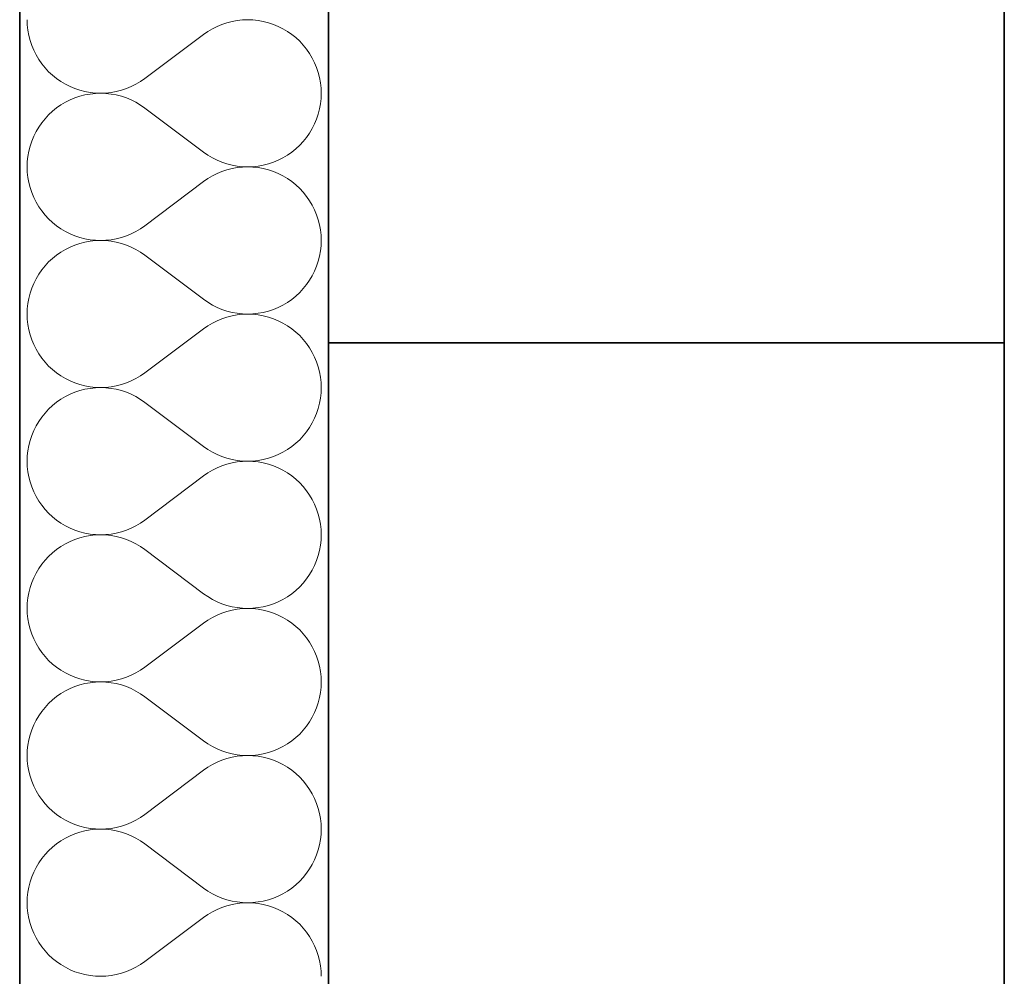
# Model space of a CAD drawing. Header units: millimetres. Extents: x -34676 to 172266, y 39940 to 476087.
# Tile 73 of 256: x 20168 to 20678, y 286522 to 287017. Entities that reach past the tile are written whole.
import ezdxf

# ---------------------------------------------------------------- set-up
doc = ezdxf.new("R2010")
doc.units = ezdxf.units.MM
doc.header["$MEASUREMENT"] = 0
for name, color, linetype in [('#podkład', 252, 'Continuous'), ('- A - ocieplenie', 7, 'Continuous'), ('Konstrukcja - Stropy', 7, 'Continuous'), ('Konstrukcja - Ściany zewnętrzne', 7, 'Continuous')]:
    doc.layers.add(name, color=color, linetype=linetype)

# ---------------------------------------------------------------- blocks, each defined once
blk = doc.blocks.new('UHYGFFFF')
at = {"layer": '- A - ocieplenie', "color": 252, "linetype": 'Continuous', "lineweight": 35, "ltscale": 100}
for p, q in [((19777.48, 396062.63), (19777.47, 388486.86)), ((19937.47, 388486.86), (19937.48, 396062.63))]:
    blk.add_line(p, q, dxfattribs=at)
at = {"layer": '- A - ocieplenie', "color": 252, "linetype": 'Continuous', "lineweight": 13, "ltscale": 100}
for p, q in [((19781.29, 393156.9), (19781.38, 393154.18)), ((19781.38, 393154.18), (19781.67, 393151.47)), ((19879.72, 393153.44), (19877.29, 393152.22)), ((19882.23, 393154.48), (19879.72, 393153.44)), ((19884.81, 393155.35), (19882.23, 393154.48)), ((19887.45, 393156.02), (19884.81, 393155.35)), ((19890.12, 393156.51), (19887.45, 393156.02)), ((19892.83, 393156.8), (19890.12, 393156.51)), ((19895.55, 393156.9), (19892.83, 393156.8)), ((19898.27, 393156.8), (19895.55, 393156.9)), ((19900.97, 393156.51), (19898.27, 393156.8)), ((19903.65, 393156.03), (19900.97, 393156.51)), ((19906.29, 393155.36), (19903.65, 393156.03)), ((19908.87, 393154.5), (19906.29, 393155.36)), ((19911.38, 393153.46), (19908.87, 393154.5)), ((19913.81, 393152.25), (19911.38, 393153.46)), ((19781.67, 393151.47), (19782.16, 393148.8)), ((19782.16, 393148.8), (19782.83, 393146.16)), ((19872.72, 393149.28), (19842.24, 393126.42)), ((19874.95, 393150.83), (19872.72, 393149.28)), ((19877.29, 393152.22), (19874.95, 393150.83)), ((19916.15, 393150.86), (19913.81, 393152.25)), ((19918.39, 393149.31), (19916.15, 393150.86)), ((19920.51, 393147.6), (19918.39, 393149.31)), ((19922.5, 393145.75), (19920.51, 393147.6)), ((19782.83, 393146.16), (19783.69, 393143.58)), ((19783.69, 393143.58), (19784.73, 393141.07)), ((19924.36, 393143.76), (19922.5, 393145.75)), ((19926.06, 393141.64), (19924.36, 393143.76)), ((19784.73, 393141.07), (19785.95, 393138.63)), ((19785.95, 393138.63), (19787.34, 393136.29)), ((19927.62, 393139.4), (19926.06, 393141.64)), ((19929, 393137.07), (19927.62, 393139.4)), ((19787.34, 393136.29), (19788.89, 393134.06)), ((19788.89, 393134.06), (19790.6, 393131.94)), ((19930.22, 393134.63), (19929, 393137.07)), ((19931.26, 393132.12), (19930.22, 393134.63)), ((19932.12, 393129.54), (19931.26, 393132.12)), ((19790.6, 393131.94), (19792.45, 393129.95)), ((19792.45, 393129.95), (19794.44, 393128.1)), ((19794.44, 393128.1), (19796.56, 393126.39)), ((19932.8, 393126.9), (19932.12, 393129.54)), ((19796.56, 393126.39), (19798.8, 393124.84)), ((19798.8, 393124.84), (19801.14, 393123.45)), ((19801.14, 393123.45), (19803.57, 393122.24)), ((19803.57, 393122.24), (19806.09, 393121.2)), ((19832.72, 393121.21), (19835.24, 393122.26)), ((19835.24, 393122.26), (19837.67, 393123.48)), ((19837.67, 393123.48), (19840.01, 393124.87)), ((19840.01, 393124.87), (19842.24, 393126.42)), ((19933.28, 393124.23), (19932.8, 393126.9)), ((19933.57, 393121.52), (19933.28, 393124.23)), ((19806.09, 393121.2), (19808.67, 393120.34)), ((19808.67, 393117.26), (19806.09, 393116.41)), ((19808.67, 393120.34), (19811.3, 393119.67)), ((19811.3, 393117.94), (19808.67, 393117.26)), ((19811.3, 393119.67), (19813.98, 393119.19)), ((19813.98, 393118.42), (19811.3, 393117.94)), ((19813.98, 393119.19), (19816.69, 393118.9)), ((19816.69, 393118.71), (19813.98, 393118.42)), ((19816.69, 393118.9), (19819.41, 393118.8)), ((19819.41, 393118.8), (19816.69, 393118.71)), ((19819.41, 393118.8), (19822.12, 393118.9)), ((19822.12, 393118.7), (19819.41, 393118.8)), ((19822.12, 393118.9), (19824.83, 393119.19)), ((19824.83, 393118.41), (19822.12, 393118.7)), ((19824.83, 393119.19), (19827.51, 393119.68)), ((19827.51, 393117.93), (19824.83, 393118.41)), ((19827.51, 393119.68), (19830.14, 393120.35)), ((19830.14, 393117.25), (19827.51, 393117.93)), ((19830.14, 393120.35), (19832.72, 393121.21)), ((19832.72, 393116.39), (19830.14, 393117.25)), ((19933.67, 393118.8), (19933.57, 393121.52)), ((19933.57, 393116.08), (19933.67, 393118.8)), ((19798.8, 393112.76), (19796.56, 393111.21)), ((19801.14, 393114.15), (19798.8, 393112.76)), ((19803.57, 393115.37), (19801.14, 393114.15)), ((19806.09, 393116.41), (19803.57, 393115.37)), ((19835.24, 393115.35), (19832.72, 393116.39)), ((19837.67, 393114.13), (19835.24, 393115.35)), ((19840.01, 393112.74), (19837.67, 393114.13)), ((19842.24, 393111.18), (19840.01, 393112.74)), ((19932.8, 393110.7), (19933.28, 393113.38)), ((19933.28, 393113.38), (19933.57, 393116.08)), ((19792.45, 393107.65), (19790.6, 393105.66)), ((19794.44, 393109.51), (19792.45, 393107.65)), ((19796.56, 393111.21), (19794.44, 393109.51)), ((19872.72, 393088.33), (19842.24, 393111.18)), ((19931.26, 393105.48), (19932.12, 393108.06)), ((19932.12, 393108.06), (19932.8, 393110.7)), ((19788.89, 393103.54), (19787.34, 393101.31)), ((19790.6, 393105.66), (19788.89, 393103.54)), ((19929, 393100.54), (19930.22, 393102.97)), ((19930.22, 393102.97), (19931.26, 393105.48)), ((19784.73, 393096.54), (19783.69, 393094.02)), ((19785.95, 393098.97), (19784.73, 393096.54)), ((19787.34, 393101.31), (19785.95, 393098.97)), ((19926.06, 393095.96), (19927.62, 393098.2)), ((19927.62, 393098.2), (19929, 393100.54)), ((19782.83, 393091.44), (19782.16, 393088.81)), ((19783.69, 393094.02), (19782.83, 393091.44)), ((19920.51, 393090), (19922.5, 393091.86)), ((19922.5, 393091.86), (19924.36, 393093.85)), ((19924.36, 393093.85), (19926.06, 393095.96)), ((19782.16, 393088.81), (19781.67, 393086.13)), ((19872.72, 393088.33), (19874.95, 393086.77)), ((19874.95, 393086.77), (19877.29, 393085.38)), ((19913.81, 393085.36), (19916.15, 393086.75)), ((19916.15, 393086.75), (19918.39, 393088.3)), ((19918.39, 393088.3), (19920.51, 393090)), ((19781.38, 393083.43), (19781.29, 393080.71)), ((19781.67, 393086.13), (19781.38, 393083.43)), ((19877.29, 393085.38), (19879.72, 393084.16)), ((19879.72, 393084.16), (19882.23, 393083.12)), ((19882.23, 393083.12), (19884.81, 393082.26)), ((19884.81, 393082.26), (19887.45, 393081.58)), ((19887.45, 393081.58), (19890.12, 393081.1)), ((19890.12, 393081.1), (19892.83, 393080.81)), ((19898.27, 393080.8), (19900.97, 393081.09)), ((19900.97, 393081.09), (19903.65, 393081.57)), ((19903.65, 393081.57), (19906.29, 393082.24)), ((19906.29, 393082.24), (19908.87, 393083.1)), ((19908.87, 393083.1), (19911.38, 393084.14)), ((19911.38, 393084.14), (19913.81, 393085.36)), ((19781.29, 393080.71), (19781.38, 393077.99)), ((19781.38, 393077.99), (19781.67, 393075.28)), ((19877.29, 393076.03), (19874.95, 393074.64)), ((19879.72, 393077.25), (19877.29, 393076.03)), ((19882.23, 393078.29), (19879.72, 393077.25)), ((19884.81, 393079.16), (19882.23, 393078.29)), ((19887.45, 393079.83), (19884.81, 393079.16)), ((19890.12, 393080.31), (19887.45, 393079.83)), ((19892.83, 393080.61), (19890.12, 393080.31)), ((19892.83, 393080.81), (19895.55, 393080.71)), ((19895.55, 393080.71), (19892.83, 393080.61)), ((19895.55, 393080.71), (19898.27, 393080.8)), ((19898.27, 393080.61), (19895.55, 393080.71)), ((19900.97, 393080.32), (19898.27, 393080.61)), ((19903.65, 393079.84), (19900.97, 393080.32)), ((19906.29, 393079.17), (19903.65, 393079.84)), ((19908.87, 393078.31), (19906.29, 393079.17)), ((19911.38, 393077.27), (19908.87, 393078.31)), ((19913.81, 393076.05), (19911.38, 393077.27)), ((19916.15, 393074.67), (19913.81, 393076.05)), ((19781.67, 393075.28), (19782.16, 393072.61)), ((19782.16, 393072.61), (19782.83, 393069.97)), ((19872.72, 393073.09), (19842.24, 393050.23)), ((19874.95, 393074.64), (19872.72, 393073.09)), ((19918.39, 393073.12), (19916.15, 393074.67)), ((19920.51, 393071.41), (19918.39, 393073.12)), ((19922.5, 393069.56), (19920.51, 393071.41)), ((19782.83, 393069.97), (19783.69, 393067.39)), ((19783.69, 393067.39), (19784.73, 393064.88)), ((19924.36, 393067.57), (19922.5, 393069.56)), ((19926.06, 393065.45), (19924.36, 393067.57)), ((19784.73, 393064.88), (19785.95, 393062.44)), ((19785.95, 393062.44), (19787.34, 393060.1)), ((19927.62, 393063.21), (19926.06, 393065.45)), ((19929, 393060.88), (19927.62, 393063.21)), ((19930.22, 393058.44), (19929, 393060.88)), ((19787.34, 393060.1), (19788.89, 393057.87)), ((19788.89, 393057.87), (19790.6, 393055.75)), ((19790.6, 393055.75), (19792.45, 393053.76)), ((19931.26, 393055.93), (19930.22, 393058.44)), ((19932.12, 393053.35), (19931.26, 393055.93)), ((19792.45, 393053.76), (19794.44, 393051.91)), ((19794.44, 393051.91), (19796.56, 393050.2)), ((19932.8, 393050.71), (19932.12, 393053.35)), ((19933.28, 393048.03), (19932.8, 393050.71)), ((19796.56, 393050.2), (19798.8, 393048.65)), ((19798.8, 393048.65), (19801.14, 393047.26)), ((19801.14, 393047.26), (19803.57, 393046.05)), ((19803.57, 393046.05), (19806.09, 393045.01)), ((19832.72, 393045.02), (19835.24, 393046.07)), ((19835.24, 393046.07), (19837.67, 393047.29)), ((19837.67, 393047.29), (19840.01, 393048.68)), ((19840.01, 393048.68), (19842.24, 393050.23)), ((19933.57, 393045.33), (19933.28, 393048.03)), ((19806.09, 393045.01), (19808.67, 393044.15)), ((19808.67, 393041.07), (19806.09, 393040.22)), ((19808.67, 393044.15), (19811.3, 393043.48)), ((19811.3, 393041.75), (19808.67, 393041.07)), ((19811.3, 393043.48), (19813.98, 393043)), ((19813.98, 393042.23), (19811.3, 393041.75)), ((19813.98, 393043), (19816.69, 393042.71)), ((19816.69, 393042.52), (19813.98, 393042.23)), ((19816.69, 393042.71), (19819.41, 393042.61)), ((19819.41, 393042.61), (19816.69, 393042.52)), ((19819.41, 393042.61), (19822.12, 393042.71)), ((19822.12, 393042.51), (19819.41, 393042.61)), ((19822.12, 393042.71), (19824.83, 393043)), ((19824.83, 393042.22), (19822.12, 393042.51)), ((19824.83, 393043), (19827.51, 393043.49)), ((19827.51, 393041.73), (19824.83, 393042.22)), ((19827.51, 393043.49), (19830.14, 393044.16)), ((19830.14, 393041.06), (19827.51, 393041.73)), ((19830.14, 393044.16), (19832.72, 393045.02)), ((19832.72, 393040.2), (19830.14, 393041.06)), ((19933.67, 393042.61), (19933.57, 393045.33)), ((19933.57, 393039.89), (19933.67, 393042.61)), ((19798.8, 393036.57), (19796.56, 393035.02)), ((19801.14, 393037.96), (19798.8, 393036.57)), ((19803.57, 393039.18), (19801.14, 393037.96)), ((19806.09, 393040.22), (19803.57, 393039.18)), ((19835.24, 393039.16), (19832.72, 393040.2)), ((19837.67, 393037.94), (19835.24, 393039.16)), ((19840.01, 393036.55), (19837.67, 393037.94)), ((19842.24, 393034.99), (19840.01, 393036.55)), ((19932.8, 393034.51), (19933.28, 393037.19)), ((19933.28, 393037.19), (19933.57, 393039.89)), ((19792.45, 393031.46), (19790.6, 393029.47)), ((19794.44, 393033.32), (19792.45, 393031.46)), ((19796.56, 393035.02), (19794.44, 393033.32)), ((19872.72, 393012.14), (19842.24, 393034.99)), ((19931.26, 393029.29), (19932.12, 393031.87)), ((19932.12, 393031.87), (19932.8, 393034.51)), ((19787.34, 393025.12), (19785.95, 393022.78)), ((19788.89, 393027.35), (19787.34, 393025.12)), ((19790.6, 393029.47), (19788.89, 393027.35)), ((19929, 393024.35), (19930.22, 393026.78)), ((19930.22, 393026.78), (19931.26, 393029.29)), ((19784.73, 393020.35), (19783.69, 393017.83)), ((19785.95, 393022.78), (19784.73, 393020.35)), ((19926.06, 393019.77), (19927.62, 393022.01)), ((19927.62, 393022.01), (19929, 393024.35)), ((19782.83, 393015.25), (19782.16, 393012.62)), ((19783.69, 393017.83), (19782.83, 393015.25)), ((19920.51, 393013.81), (19922.5, 393015.67)), ((19922.5, 393015.67), (19924.36, 393017.66)), ((19924.36, 393017.66), (19926.06, 393019.77)), ((19781.67, 393009.94), (19781.38, 393007.23)), ((19782.16, 393012.62), (19781.67, 393009.94)), ((19872.72, 393012.14), (19874.95, 393010.58)), ((19874.95, 393010.58), (19877.29, 393009.19)), ((19913.81, 393009.17), (19916.15, 393010.56)), ((19916.15, 393010.56), (19918.39, 393012.11)), ((19918.39, 393012.11), (19920.51, 393013.81)), ((19781.38, 393007.23), (19781.29, 393004.52)), ((19877.29, 393009.19), (19879.72, 393007.97)), ((19879.72, 393007.97), (19882.23, 393006.93)), ((19882.23, 393006.93), (19884.81, 393006.07)), ((19884.81, 393006.07), (19887.45, 393005.39)), ((19887.45, 393005.39), (19890.12, 393004.91)), ((19890.12, 393004.91), (19892.83, 393004.61)), ((19892.83, 393004.61), (19895.55, 393004.52)), ((19895.55, 393004.52), (19898.27, 393004.61)), ((19898.27, 393004.61), (19900.97, 393004.9)), ((19900.97, 393004.9), (19903.65, 393005.38)), ((19903.65, 393005.38), (19906.29, 393006.05)), ((19906.29, 393006.05), (19908.87, 393006.91)), ((19908.87, 393006.91), (19911.38, 393007.95)), ((19911.38, 393007.95), (19913.81, 393009.17)), ((19781.29, 393004.52), (19781.38, 393001.8)), ((19781.38, 393001.8), (19781.67, 392999.09)), ((19877.29, 392999.84), (19874.95, 392998.45)), ((19879.72, 393001.06), (19877.29, 392999.84)), ((19882.23, 393002.1), (19879.72, 393001.06)), ((19884.81, 393002.96), (19882.23, 393002.1)), ((19887.45, 393003.64), (19884.81, 393002.96)), ((19890.12, 393004.12), (19887.45, 393003.64)), ((19892.83, 393004.42), (19890.12, 393004.12)), ((19895.55, 393004.52), (19892.83, 393004.42)), ((19898.27, 393004.42), (19895.55, 393004.52)), ((19900.97, 393004.13), (19898.27, 393004.42)), ((19903.65, 393003.65), (19900.97, 393004.13)), ((19906.29, 393002.98), (19903.65, 393003.65)), ((19908.87, 393002.12), (19906.29, 393002.98)), ((19911.38, 393001.08), (19908.87, 393002.12)), ((19913.81, 392999.86), (19911.38, 393001.08)), ((19916.15, 392998.48), (19913.81, 392999.86)), ((19781.67, 392999.09), (19782.16, 392996.42)), ((19782.16, 392996.42), (19782.83, 392993.78)), ((19872.72, 392996.9), (19842.24, 392974.04)), ((19874.95, 392998.45), (19872.72, 392996.9)), ((19918.39, 392996.93), (19916.15, 392998.48)), ((19920.51, 392995.22), (19918.39, 392996.93)), ((19922.5, 392993.37), (19920.51, 392995.22)), ((19782.83, 392993.78), (19783.69, 392991.2)), ((19783.69, 392991.2), (19784.73, 392988.68)), ((19924.36, 392991.38), (19922.5, 392993.37)), ((19926.06, 392989.26), (19924.36, 392991.38)), ((19784.73, 392988.68), (19785.95, 392986.25)), ((19785.95, 392986.25), (19787.34, 392983.91)), ((19927.62, 392987.02), (19926.06, 392989.26)), ((19929, 392984.68), (19927.62, 392987.02)), ((19930.22, 392982.25), (19929, 392984.68)), ((19787.34, 392983.91), (19788.89, 392981.68)), ((19788.89, 392981.68), (19790.6, 392979.56)), ((19790.6, 392979.56), (19792.45, 392977.57)), ((19931.26, 392979.74), (19930.22, 392982.25)), ((19932.12, 392977.16), (19931.26, 392979.74)), ((19792.45, 392977.57), (19794.44, 392975.72)), ((19794.44, 392975.72), (19796.56, 392974.01)), ((19796.56, 392974.01), (19798.8, 392972.46)), ((19840.01, 392972.49), (19842.24, 392974.04)), ((19932.8, 392974.52), (19932.12, 392977.16)), ((19933.28, 392971.84), (19932.8, 392974.52)), ((19798.8, 392972.46), (19801.14, 392971.07)), ((19801.14, 392971.07), (19803.57, 392969.86)), ((19803.57, 392969.86), (19806.09, 392968.82)), ((19832.72, 392968.83), (19835.24, 392969.88)), ((19835.24, 392969.88), (19837.67, 392971.1)), ((19837.67, 392971.1), (19840.01, 392972.49)), ((19933.57, 392969.14), (19933.28, 392971.84)), ((19933.67, 392966.42), (19933.57, 392969.14)), ((19806.09, 392964.03), (19803.57, 392962.99)), ((19806.09, 392968.82), (19808.67, 392967.96)), ((19808.67, 392964.88), (19806.09, 392964.03)), ((19808.67, 392967.96), (19811.3, 392967.29)), ((19811.3, 392965.55), (19808.67, 392964.88)), ((19811.3, 392967.29), (19813.98, 392966.81)), ((19813.98, 392966.04), (19811.3, 392965.55)), ((19813.98, 392966.81), (19816.69, 392966.52)), ((19816.69, 392966.33), (19813.98, 392966.04)), ((19816.69, 392966.52), (19819.41, 392966.42)), ((19819.41, 392966.42), (19816.69, 392966.33)), ((19819.41, 392966.42), (19822.12, 392966.52)), ((19822.12, 392966.32), (19819.41, 392966.42)), ((19822.12, 392966.52), (19824.83, 392966.81)), ((19824.83, 392966.03), (19822.12, 392966.32)), ((19824.83, 392966.81), (19827.51, 392967.3)), ((19827.51, 392965.54), (19824.83, 392966.03)), ((19827.51, 392967.3), (19830.14, 392967.97)), ((19830.14, 392964.87), (19827.51, 392965.54)), ((19830.14, 392967.97), (19832.72, 392968.83)), ((19832.72, 392964.01), (19830.14, 392964.87)), ((19835.24, 392962.97), (19832.72, 392964.01)), ((19933.57, 392963.7), (19933.67, 392966.42)), ((19796.56, 392958.83), (19794.44, 392957.12)), ((19798.8, 392960.38), (19796.56, 392958.83)), ((19801.14, 392961.77), (19798.8, 392960.38)), ((19803.57, 392962.99), (19801.14, 392961.77)), ((19837.67, 392961.75), (19835.24, 392962.97)), ((19840.01, 392960.36), (19837.67, 392961.75)), ((19842.24, 392958.8), (19840.01, 392960.36)), ((19872.72, 392935.94), (19842.24, 392958.8)), ((19932.8, 392958.32), (19933.28, 392961)), ((19933.28, 392961), (19933.57, 392963.7)), ((19792.45, 392955.27), (19790.6, 392953.28)), ((19794.44, 392957.12), (19792.45, 392955.27)), ((19931.26, 392953.1), (19932.12, 392955.68)), ((19932.12, 392955.68), (19932.8, 392958.32)), ((19787.34, 392948.93), (19785.95, 392946.59)), ((19788.89, 392951.16), (19787.34, 392948.93)), ((19790.6, 392953.28), (19788.89, 392951.16)), ((19929, 392948.16), (19930.22, 392950.59)), ((19930.22, 392950.59), (19931.26, 392953.1)), ((19784.73, 392944.16), (19783.69, 392941.64)), ((19785.95, 392946.59), (19784.73, 392944.16)), ((19924.36, 392941.47), (19926.06, 392943.58)), ((19926.06, 392943.58), (19927.62, 392945.82)), ((19927.62, 392945.82), (19929, 392948.16)), ((19782.83, 392939.06), (19782.16, 392936.43)), ((19783.69, 392941.64), (19782.83, 392939.06)), ((19920.51, 392937.62), (19922.5, 392939.47)), ((19922.5, 392939.47), (19924.36, 392941.47)), ((19781.67, 392933.75), (19781.38, 392931.04)), ((19782.16, 392936.43), (19781.67, 392933.75)), ((19872.72, 392935.94), (19874.95, 392934.39)), ((19874.95, 392934.39), (19877.29, 392933)), ((19913.81, 392932.98), (19916.15, 392934.36)), ((19916.15, 392934.36), (19918.39, 392935.92)), ((19918.39, 392935.92), (19920.51, 392937.62)), ((19781.38, 392931.04), (19781.29, 392928.33)), ((19781.29, 392928.33), (19781.38, 392925.61)), ((19877.29, 392933), (19879.72, 392931.78)), ((19879.72, 392931.78), (19882.23, 392930.74)), ((19882.23, 392930.74), (19884.81, 392929.88)), ((19884.81, 392929.88), (19887.45, 392929.2)), ((19887.45, 392929.2), (19890.12, 392928.72)), ((19890.12, 392928.72), (19892.83, 392928.42)), ((19892.83, 392928.23), (19890.12, 392927.93)), ((19892.83, 392928.42), (19895.55, 392928.33)), ((19895.55, 392928.33), (19892.83, 392928.23)), ((19895.55, 392928.33), (19898.27, 392928.42)), ((19898.27, 392928.23), (19895.55, 392928.33)), ((19898.27, 392928.42), (19900.97, 392928.71)), ((19900.97, 392927.94), (19898.27, 392928.23)), ((19900.97, 392928.71), (19903.65, 392929.19)), ((19903.65, 392929.19), (19906.29, 392929.86)), ((19906.29, 392929.86), (19908.87, 392930.72)), ((19908.87, 392930.72), (19911.38, 392931.76)), ((19911.38, 392931.76), (19913.81, 392932.98)), ((19781.38, 392925.61), (19781.67, 392922.9)), ((19877.29, 392923.65), (19874.95, 392922.26)), ((19879.72, 392924.87), (19877.29, 392923.65)), ((19882.23, 392925.91), (19879.72, 392924.87)), ((19884.81, 392926.77), (19882.23, 392925.91)), ((19887.45, 392927.45), (19884.81, 392926.77)), ((19890.12, 392927.93), (19887.45, 392927.45)), ((19903.65, 392927.46), (19900.97, 392927.94)), ((19906.29, 392926.79), (19903.65, 392927.46)), ((19908.87, 392925.93), (19906.29, 392926.79)), ((19911.38, 392924.89), (19908.87, 392925.93)), ((19913.81, 392923.67), (19911.38, 392924.89)), ((19916.15, 392922.29), (19913.81, 392923.67)), ((19781.67, 392922.9), (19782.16, 392920.22)), ((19782.16, 392920.22), (19782.83, 392917.59)), ((19872.72, 392920.71), (19842.24, 392897.85)), ((19874.95, 392922.26), (19872.72, 392920.71)), ((19918.39, 392920.74), (19916.15, 392922.29)), ((19920.51, 392919.03), (19918.39, 392920.74)), ((19922.5, 392917.18), (19920.51, 392919.03)), ((19782.83, 392917.59), (19783.69, 392915.01)), ((19783.69, 392915.01), (19784.73, 392912.49)), ((19924.36, 392915.19), (19922.5, 392917.18)), ((19926.06, 392913.07), (19924.36, 392915.19)), ((19927.62, 392910.83), (19926.06, 392913.07)), ((19784.73, 392912.49), (19785.95, 392910.06)), ((19785.95, 392910.06), (19787.34, 392907.72)), ((19787.34, 392907.72), (19788.89, 392905.49)), ((19929, 392908.49), (19927.62, 392910.83)), ((19930.22, 392906.06), (19929, 392908.49)), ((19788.89, 392905.49), (19790.6, 392903.37)), ((19790.6, 392903.37), (19792.45, 392901.38)), ((19931.26, 392903.55), (19930.22, 392906.06)), ((19932.12, 392900.97), (19931.26, 392903.55)), ((19792.45, 392901.38), (19794.44, 392899.53)), ((19794.44, 392899.53), (19796.56, 392897.82)), ((19796.56, 392897.82), (19798.8, 392896.27)), ((19840.01, 392896.3), (19842.24, 392897.85)), ((19932.8, 392898.33), (19932.12, 392900.97)), ((19933.28, 392895.65), (19932.8, 392898.33)), ((19798.8, 392896.27), (19801.14, 392894.88)), ((19801.14, 392894.88), (19803.57, 392893.67)), ((19803.57, 392893.67), (19806.09, 392892.63)), ((19806.09, 392892.63), (19808.67, 392891.77)), ((19830.14, 392891.78), (19832.72, 392892.64)), ((19832.72, 392892.64), (19835.24, 392893.69)), ((19835.24, 392893.69), (19837.67, 392894.91)), ((19837.67, 392894.91), (19840.01, 392896.3)), ((19933.57, 392892.95), (19933.28, 392895.65)), ((19933.67, 392890.23), (19933.57, 392892.95)), ((19806.09, 392887.83), (19803.57, 392886.8)), ((19808.67, 392888.69), (19806.09, 392887.83)), ((19808.67, 392891.77), (19811.3, 392891.1)), ((19811.3, 392889.36), (19808.67, 392888.69)), ((19811.3, 392891.1), (19813.98, 392890.61)), ((19813.98, 392889.85), (19811.3, 392889.36)), ((19813.98, 392890.61), (19816.69, 392890.33)), ((19816.69, 392890.13), (19813.98, 392889.85)), ((19816.69, 392890.33), (19819.41, 392890.23)), ((19819.41, 392890.23), (19816.69, 392890.13)), ((19819.41, 392890.23), (19822.12, 392890.33)), ((19822.12, 392890.13), (19819.41, 392890.23)), ((19822.12, 392890.33), (19824.83, 392890.62)), ((19824.83, 392889.84), (19822.12, 392890.13)), ((19824.83, 392890.62), (19827.51, 392891.11)), ((19827.51, 392889.35), (19824.83, 392889.84)), ((19827.51, 392891.11), (19830.14, 392891.78)), ((19830.14, 392888.68), (19827.51, 392889.35)), ((19832.72, 392887.82), (19830.14, 392888.68)), ((19835.24, 392886.77), (19832.72, 392887.82)), ((19933.28, 392884.81), (19933.57, 392887.51)), ((19933.57, 392887.51), (19933.67, 392890.23)), ((19796.56, 392882.64), (19794.44, 392880.93)), ((19798.8, 392884.19), (19796.56, 392882.64)), ((19801.14, 392885.58), (19798.8, 392884.19)), ((19803.57, 392886.8), (19801.14, 392885.58)), ((19837.67, 392885.55), (19835.24, 392886.77)), ((19840.01, 392884.16), (19837.67, 392885.55)), ((19842.24, 392882.61), (19840.01, 392884.16)), ((19872.72, 392859.75), (19842.24, 392882.61)), ((19932.8, 392882.13), (19933.28, 392884.81)), ((19790.6, 392877.09), (19788.89, 392874.97)), ((19792.45, 392879.08), (19790.6, 392877.09)), ((19794.44, 392880.93), (19792.45, 392879.08)), ((19931.26, 392876.91), (19932.12, 392879.49)), ((19932.12, 392879.49), (19932.8, 392882.13)), ((19787.34, 392872.74), (19785.95, 392870.4)), ((19788.89, 392874.97), (19787.34, 392872.74)), ((19927.62, 392869.63), (19929, 392871.97)), ((19929, 392871.97), (19930.22, 392874.4)), ((19930.22, 392874.4), (19931.26, 392876.91)), ((19784.73, 392867.97), (19783.69, 392865.45)), ((19785.95, 392870.4), (19784.73, 392867.97)), ((19924.36, 392865.27), (19926.06, 392867.39)), ((19926.06, 392867.39), (19927.62, 392869.63)), ((19782.83, 392862.87), (19782.16, 392860.24)), ((19783.69, 392865.45), (19782.83, 392862.87)), ((19920.51, 392861.43), (19922.5, 392863.28)), ((19922.5, 392863.28), (19924.36, 392865.27)), ((19781.67, 392857.56), (19781.38, 392854.85)), ((19782.16, 392860.24), (19781.67, 392857.56)), ((19872.72, 392859.75), (19874.95, 392858.2)), ((19874.95, 392858.2), (19877.29, 392856.81)), ((19877.29, 392856.81), (19879.72, 392855.59)), ((19911.38, 392855.57), (19913.81, 392856.79)), ((19913.81, 392856.79), (19916.15, 392858.17)), ((19916.15, 392858.17), (19918.39, 392859.72)), ((19918.39, 392859.72), (19920.51, 392861.43)), ((19781.38, 392854.85), (19781.29, 392852.13)), ((19781.29, 392852.13), (19781.38, 392849.42)), ((19879.72, 392855.59), (19882.23, 392854.55)), ((19882.23, 392854.55), (19884.81, 392853.69)), ((19884.81, 392853.69), (19887.45, 392853.01)), ((19887.45, 392853.01), (19890.12, 392852.53)), ((19890.12, 392851.74), (19887.45, 392851.26)), ((19890.12, 392852.53), (19892.83, 392852.23)), ((19892.83, 392852.04), (19890.12, 392851.74)), ((19892.83, 392852.23), (19895.55, 392852.13)), ((19895.55, 392852.13), (19892.83, 392852.04)), ((19895.55, 392852.13), (19898.27, 392852.23)), ((19898.27, 392852.04), (19895.55, 392852.13)), ((19898.27, 392852.23), (19900.97, 392852.52)), ((19900.97, 392851.75), (19898.27, 392852.04)), ((19900.97, 392852.52), (19903.65, 392853)), ((19903.65, 392851.27), (19900.97, 392851.75)), ((19903.65, 392853), (19906.29, 392853.67)), ((19906.29, 392853.67), (19908.87, 392854.53)), ((19908.87, 392854.53), (19911.38, 392855.57)), ((19781.38, 392849.42), (19781.67, 392846.71)), ((19781.67, 392846.71), (19782.16, 392844.03)), ((19877.29, 392847.46), (19874.95, 392846.07)), ((19879.72, 392848.68), (19877.29, 392847.46)), ((19882.23, 392849.72), (19879.72, 392848.68)), ((19884.81, 392850.58), (19882.23, 392849.72)), ((19887.45, 392851.26), (19884.81, 392850.58)), ((19906.29, 392850.6), (19903.65, 392851.27)), ((19908.87, 392849.74), (19906.29, 392850.6)), ((19911.38, 392848.7), (19908.87, 392849.74)), ((19913.81, 392847.48), (19911.38, 392848.7)), ((19916.15, 392846.1), (19913.81, 392847.48)), ((19782.16, 392844.03), (19782.83, 392841.4)), ((19782.83, 392841.4), (19783.69, 392838.82)), ((19872.72, 392844.52), (19842.24, 392821.66)), ((19874.95, 392846.07), (19872.72, 392844.52)), ((19918.39, 392844.55), (19916.15, 392846.1)), ((19920.51, 392842.84), (19918.39, 392844.55)), ((19922.5, 392840.99), (19920.51, 392842.84)), ((19783.69, 392838.82), (19784.73, 392836.3)), ((19784.73, 392836.3), (19785.95, 392833.87)), ((19924.36, 392839), (19922.5, 392840.99)), ((19926.06, 392836.88), (19924.36, 392839)), ((19927.62, 392834.64), (19926.06, 392836.88)), ((19785.95, 392833.87), (19787.34, 392831.53)), ((19787.34, 392831.53), (19788.89, 392829.3)), ((19929, 392832.3), (19927.62, 392834.64)), ((19930.22, 392829.87), (19929, 392832.3)), ((19788.89, 392829.3), (19790.6, 392827.18)), ((19790.6, 392827.18), (19792.45, 392825.19)), ((19931.26, 392827.36), (19930.22, 392829.87)), ((19932.12, 392824.78), (19931.26, 392827.36)), ((19792.45, 392825.19), (19794.44, 392823.34)), ((19794.44, 392823.34), (19796.56, 392821.63)), ((19796.56, 392821.63), (19798.8, 392820.08)), ((19840.01, 392820.11), (19842.24, 392821.66)), ((19932.8, 392822.14), (19932.12, 392824.78)), ((19933.28, 392819.46), (19932.8, 392822.14)), ((19798.8, 392820.08), (19801.14, 392818.69)), ((19801.14, 392818.69), (19803.57, 392817.48)), ((19803.57, 392817.48), (19806.09, 392816.44)), ((19806.09, 392816.44), (19808.67, 392815.58)), ((19830.14, 392815.59), (19832.72, 392816.45)), ((19832.72, 392816.45), (19835.24, 392817.5)), ((19835.24, 392817.5), (19837.67, 392818.72)), ((19837.67, 392818.72), (19840.01, 392820.11)), ((19933.57, 392816.76), (19933.28, 392819.46)), ((19933.67, 392814.04), (19933.57, 392816.76)), ((19806.09, 392811.64), (19803.57, 392810.6)), ((19808.67, 392812.5), (19806.09, 392811.64)), ((19808.67, 392815.58), (19811.3, 392814.91)), ((19811.3, 392813.17), (19808.67, 392812.5)), ((19811.3, 392814.91), (19813.98, 392814.42)), ((19813.98, 392813.66), (19811.3, 392813.17)), ((19813.98, 392814.42), (19816.69, 392814.14)), ((19816.69, 392813.94), (19813.98, 392813.66)), ((19816.69, 392814.14), (19819.41, 392814.04)), ((19819.41, 392814.04), (19816.69, 392813.94)), ((19819.41, 392814.04), (19822.12, 392814.14)), ((19822.12, 392813.94), (19819.41, 392814.04)), ((19822.12, 392814.14), (19824.83, 392814.43)), ((19824.83, 392813.65), (19822.12, 392813.94)), ((19824.83, 392814.43), (19827.51, 392814.92)), ((19827.51, 392813.16), (19824.83, 392813.65)), ((19827.51, 392814.92), (19830.14, 392815.59)), ((19830.14, 392812.49), (19827.51, 392813.16)), ((19832.72, 392811.63), (19830.14, 392812.49)), ((19835.24, 392810.58), (19832.72, 392811.63)), ((19933.28, 392808.62), (19933.57, 392811.32)), ((19933.57, 392811.32), (19933.67, 392814.04)), ((19796.56, 392806.45), (19794.44, 392804.74)), ((19798.8, 392808), (19796.56, 392806.45)), ((19801.14, 392809.39), (19798.8, 392808)), ((19803.57, 392810.6), (19801.14, 392809.39)), ((19837.67, 392809.36), (19835.24, 392810.58)), ((19840.01, 392807.97), (19837.67, 392809.36)), ((19842.24, 392806.42), (19840.01, 392807.97)), ((19872.72, 392783.56), (19842.24, 392806.42)), ((19932.12, 392803.3), (19932.8, 392805.94)), ((19932.8, 392805.94), (19933.28, 392808.62)), ((19790.6, 392800.9), (19788.89, 392798.78)), ((19792.45, 392802.89), (19790.6, 392800.9)), ((19794.44, 392804.74), (19792.45, 392802.89)), ((19930.22, 392798.21), (19931.26, 392800.72)), ((19931.26, 392800.72), (19932.12, 392803.3)), ((19787.34, 392796.55), (19785.95, 392794.21)), ((19788.89, 392798.78), (19787.34, 392796.55)), ((19927.62, 392793.44), (19929, 392795.78)), ((19929, 392795.78), (19930.22, 392798.21)), ((19784.73, 392791.78), (19783.69, 392789.26)), ((19785.95, 392794.21), (19784.73, 392791.78)), ((19924.36, 392789.08), (19926.06, 392791.2)), ((19926.06, 392791.2), (19927.62, 392793.44)), ((19782.83, 392786.68), (19782.16, 392784.05)), ((19783.69, 392789.26), (19782.83, 392786.68)), ((19920.51, 392785.24), (19922.5, 392787.09)), ((19922.5, 392787.09), (19924.36, 392789.08)), ((19781.67, 392781.37), (19781.38, 392778.66)), ((19782.16, 392784.05), (19781.67, 392781.37)), ((19872.72, 392783.56), (19874.95, 392782.01)), ((19874.95, 392782.01), (19877.29, 392780.62)), ((19877.29, 392780.62), (19879.72, 392779.4)), ((19911.38, 392779.38), (19913.81, 392780.6)), ((19913.81, 392780.6), (19916.15, 392781.98)), ((19916.15, 392781.98), (19918.39, 392783.53)), ((19918.39, 392783.53), (19920.51, 392785.24)), ((19781.38, 392778.66), (19781.29, 392775.94)), ((19781.29, 392775.94), (19781.38, 392773.23)), ((19879.72, 392779.4), (19882.23, 392778.36)), ((19882.23, 392778.36), (19884.81, 392777.5)), ((19884.81, 392777.5), (19887.45, 392776.82)), ((19887.45, 392775.07), (19884.81, 392774.39)), ((19887.45, 392776.82), (19890.12, 392776.34)), ((19890.12, 392775.55), (19887.45, 392775.07)), ((19890.12, 392776.34), (19892.83, 392776.04)), ((19892.83, 392775.85), (19890.12, 392775.55)), ((19892.83, 392776.04), (19895.55, 392775.94)), ((19895.55, 392775.94), (19892.83, 392775.85)), ((19895.55, 392775.94), (19898.27, 392776.04)), ((19898.27, 392775.85), (19895.55, 392775.94)), ((19898.27, 392776.04), (19900.97, 392776.33)), ((19900.97, 392775.56), (19898.27, 392775.85)), ((19900.97, 392776.33), (19903.65, 392776.81)), ((19903.65, 392775.08), (19900.97, 392775.56)), ((19903.65, 392776.81), (19906.29, 392777.48)), ((19906.29, 392774.41), (19903.65, 392775.08)), ((19906.29, 392777.48), (19908.87, 392778.34)), ((19908.87, 392778.34), (19911.38, 392779.38)), ((19781.38, 392773.23), (19781.67, 392770.52)), ((19781.67, 392770.52), (19782.16, 392767.84)), ((19877.29, 392771.27), (19874.95, 392769.88)), ((19879.72, 392772.49), (19877.29, 392771.27)), ((19882.23, 392773.53), (19879.72, 392772.49)), ((19884.81, 392774.39), (19882.23, 392773.53)), ((19908.87, 392773.55), (19906.29, 392774.41)), ((19911.38, 392772.51), (19908.87, 392773.55)), ((19913.81, 392771.29), (19911.38, 392772.51)), ((19916.15, 392769.91), (19913.81, 392771.29)), ((19782.16, 392767.84), (19782.83, 392765.21)), ((19782.83, 392765.21), (19783.69, 392762.63)), ((19872.72, 392768.33), (19842.24, 392745.47)), ((19874.95, 392769.88), (19872.72, 392768.33)), ((19918.39, 392768.35), (19916.15, 392769.91)), ((19920.51, 392766.65), (19918.39, 392768.35)), ((19922.5, 392764.8), (19920.51, 392766.65)), ((19783.69, 392762.63), (19784.73, 392760.11)), ((19784.73, 392760.11), (19785.95, 392757.68)), ((19924.36, 392762.8), (19922.5, 392764.8)), ((19926.06, 392760.69), (19924.36, 392762.8)), ((19927.62, 392758.45), (19926.06, 392760.69)), ((19785.95, 392757.68), (19787.34, 392755.34)), ((19787.34, 392755.34), (19788.89, 392753.11)), ((19929, 392756.11), (19927.62, 392758.45)), ((19930.22, 392753.68), (19929, 392756.11)), ((19788.89, 392753.11), (19790.6, 392750.99)), ((19790.6, 392750.99), (19792.45, 392749)), ((19931.26, 392751.17), (19930.22, 392753.68)), ((19932.12, 392748.59), (19931.26, 392751.17)), ((19792.45, 392749), (19794.44, 392747.15)), ((19794.44, 392747.15), (19796.56, 392745.44)), ((19796.56, 392745.44), (19798.8, 392743.89)), ((19840.01, 392743.91), (19842.24, 392745.47)), ((19932.8, 392745.95), (19932.12, 392748.59)), ((19933.28, 392743.27), (19932.8, 392745.95)), ((19798.8, 392743.89), (19801.14, 392742.5)), ((19801.14, 392742.5), (19803.57, 392741.28)), ((19803.57, 392741.28), (19806.09, 392740.24)), ((19806.09, 392740.24), (19808.67, 392739.39)), ((19808.67, 392739.39), (19811.3, 392738.72)), ((19827.51, 392738.73), (19830.14, 392739.4)), ((19830.14, 392739.4), (19832.72, 392740.26)), ((19832.72, 392740.26), (19835.24, 392741.3)), ((19835.24, 392741.3), (19837.67, 392742.52)), ((19837.67, 392742.52), (19840.01, 392743.91)), ((19933.57, 392740.57), (19933.28, 392743.27)), ((19933.67, 392737.85), (19933.57, 392740.57)), ((19803.57, 392734.41), (19801.14, 392733.2)), ((19806.09, 392735.45), (19803.57, 392734.41)), ((19808.67, 392736.31), (19806.09, 392735.45)), ((19811.3, 392736.98), (19808.67, 392736.31)), ((19811.3, 392738.72), (19813.98, 392738.23)), ((19813.98, 392737.46), (19811.3, 392736.98)), ((19813.98, 392738.23), (19816.69, 392737.94)), ((19816.69, 392737.75), (19813.98, 392737.46)), ((19816.69, 392737.94), (19819.41, 392737.85)), ((19819.41, 392737.85), (19816.69, 392737.75)), ((19819.41, 392737.85), (19822.12, 392737.95)), ((19822.12, 392737.75), (19819.41, 392737.85)), ((19822.12, 392737.95), (19824.83, 392738.24)), ((19824.83, 392737.46), (19822.12, 392737.75)), ((19824.83, 392738.24), (19827.51, 392738.73)), ((19827.51, 392736.97), (19824.83, 392737.46)), ((19830.14, 392736.3), (19827.51, 392736.97)), ((19832.72, 392735.44), (19830.14, 392736.3)), ((19835.24, 392734.39), (19832.72, 392735.44)), ((19837.67, 392733.17), (19835.24, 392734.39)), ((19933.28, 392732.43), (19933.57, 392735.13)), ((19933.57, 392735.13), (19933.67, 392737.85)), ((19796.56, 392730.26), (19794.44, 392728.55)), ((19798.8, 392731.81), (19796.56, 392730.26)), ((19801.14, 392733.2), (19798.8, 392731.81)), ((19840.01, 392731.78), (19837.67, 392733.17)), ((19842.24, 392730.23), (19840.01, 392731.78)), ((19872.72, 392707.37), (19842.24, 392730.23)), ((19932.12, 392727.11), (19932.8, 392729.75)), ((19932.8, 392729.75), (19933.28, 392732.43)), ((19790.6, 392724.71), (19788.89, 392722.59)), ((19792.45, 392726.7), (19790.6, 392724.71)), ((19794.44, 392728.55), (19792.45, 392726.7)), ((19930.22, 392722.02), (19931.26, 392724.53)), ((19931.26, 392724.53), (19932.12, 392727.11)), ((19787.34, 392720.36), (19785.95, 392718.02)), ((19788.89, 392722.59), (19787.34, 392720.36)), ((19927.62, 392717.25), (19929, 392719.59)), ((19929, 392719.59), (19930.22, 392722.02)), ((19784.73, 392715.59), (19783.69, 392713.07)), ((19785.95, 392718.02), (19784.73, 392715.59)), ((19924.36, 392712.89), (19926.06, 392715.01)), ((19926.06, 392715.01), (19927.62, 392717.25)), ((19782.83, 392710.49), (19782.16, 392707.86)), ((19783.69, 392713.07), (19782.83, 392710.49)), ((19918.39, 392707.34), (19920.51, 392709.05)), ((19920.51, 392709.05), (19922.5, 392710.9)), ((19922.5, 392710.9), (19924.36, 392712.89)), ((19781.67, 392705.18), (19781.38, 392702.47)), ((19782.16, 392707.86), (19781.67, 392705.18)), ((19872.72, 392707.37), (19874.95, 392705.82)), ((19874.95, 392705.82), (19877.29, 392704.43)), ((19877.29, 392704.43), (19879.72, 392703.21)), ((19911.38, 392703.19), (19913.81, 392704.41)), ((19913.81, 392704.41), (19916.15, 392705.79)), ((19916.15, 392705.79), (19918.39, 392707.34)), ((19781.38, 392702.47), (19781.29, 392699.75)), ((19781.29, 392699.75), (19781.38, 392697.04)), ((19879.72, 392703.21), (19882.23, 392702.17)), ((19882.23, 392702.17), (19884.81, 392701.31)), ((19884.81, 392701.31), (19887.45, 392700.63)), ((19887.45, 392698.88), (19884.81, 392698.2)), ((19887.45, 392700.63), (19890.12, 392700.15)), ((19890.12, 392699.36), (19887.45, 392698.88)), ((19890.12, 392700.15), (19892.83, 392699.85)), ((19892.83, 392699.66), (19890.12, 392699.36)), ((19892.83, 392699.85), (19895.55, 392699.75)), ((19895.55, 392699.75), (19892.83, 392699.66)), ((19895.55, 392699.75), (19898.27, 392699.85)), ((19898.27, 392699.66), (19895.55, 392699.75)), ((19898.27, 392699.85), (19900.97, 392700.14)), ((19900.97, 392699.37), (19898.27, 392699.66)), ((19900.97, 392700.14), (19903.65, 392700.62)), ((19903.65, 392698.89), (19900.97, 392699.37)), ((19903.65, 392700.62), (19906.29, 392701.29)), ((19906.29, 392698.22), (19903.65, 392698.89)), ((19906.29, 392701.29), (19908.87, 392702.15)), ((19908.87, 392702.15), (19911.38, 392703.19)), ((19781.38, 392697.04), (19781.67, 392694.33)), ((19781.67, 392694.33), (19782.16, 392691.65)), ((19874.95, 392693.69), (19872.72, 392692.14)), ((19877.29, 392695.08), (19874.95, 392693.69)), ((19879.72, 392696.3), (19877.29, 392695.08)), ((19882.23, 392697.34), (19879.72, 392696.3)), ((19884.81, 392698.2), (19882.23, 392697.34)), ((19908.87, 392697.36), (19906.29, 392698.22)), ((19911.38, 392696.32), (19908.87, 392697.36)), ((19913.81, 392695.1), (19911.38, 392696.32)), ((19916.15, 392693.71), (19913.81, 392695.1)), ((19918.39, 392692.16), (19916.15, 392693.71)), ((19782.16, 392691.65), (19782.83, 392689.02)), ((19782.83, 392689.02), (19783.69, 392686.44)), ((19872.72, 392692.14), (19842.24, 392669.28)), ((19920.51, 392690.46), (19918.39, 392692.16)), ((19922.5, 392688.6), (19920.51, 392690.46)), ((19924.36, 392686.61), (19922.5, 392688.6)), ((19783.69, 392686.44), (19784.73, 392683.92)), ((19784.73, 392683.92), (19785.95, 392681.49)), ((19926.06, 392684.5), (19924.36, 392686.61)), ((19927.62, 392682.26), (19926.06, 392684.5)), ((19785.95, 392681.49), (19787.34, 392679.15)), ((19787.34, 392679.15), (19788.89, 392676.92)), ((19929, 392679.92), (19927.62, 392682.26)), ((19930.22, 392677.49), (19929, 392679.92)), ((19788.89, 392676.92), (19790.6, 392674.8)), ((19790.6, 392674.8), (19792.45, 392672.81)), ((19931.26, 392674.98), (19930.22, 392677.49)), ((19932.12, 392672.4), (19931.26, 392674.98)), ((19792.45, 392672.81), (19794.44, 392670.95)), ((19794.44, 392670.95), (19796.56, 392669.25)), ((19796.56, 392669.25), (19798.8, 392667.7)), ((19840.01, 392667.72), (19842.24, 392669.28)), ((19932.8, 392669.76), (19932.12, 392672.4)), ((19933.28, 392667.08), (19932.8, 392669.76)), ((19798.8, 392667.7), (19801.14, 392666.31)), ((19801.14, 392666.31), (19803.57, 392665.09)), ((19803.57, 392665.09), (19806.09, 392664.05)), ((19806.09, 392664.05), (19808.67, 392663.2)), ((19808.67, 392663.2), (19811.3, 392662.52)), ((19827.51, 392662.54), (19830.14, 392663.21)), ((19830.14, 392663.21), (19832.72, 392664.07)), ((19832.72, 392664.07), (19835.24, 392665.11)), ((19835.24, 392665.11), (19837.67, 392666.33)), ((19837.67, 392666.33), (19840.01, 392667.72)), ((19933.57, 392664.38), (19933.28, 392667.08)), ((19933.67, 392661.66), (19933.57, 392664.38)), ((19811.3, 392662.52), (19813.98, 392662.04)), ((19813.98, 392662.04), (19816.69, 392661.75)), ((19816.69, 392661.75), (19819.41, 392661.66)), ((19819.41, 392661.66), (19822.12, 392661.76)), ((19822.12, 392661.76), (19824.83, 392662.05)), ((19824.83, 392662.05), (19827.51, 392662.54))]:
    blk.add_line(p, q, dxfattribs=at)
at = {"color": 252, "linetype": 'Continuous', "lineweight": 35, "ltscale": 100}
for p, q in [((19937.47, 392989.67), (19937.47, 392109.67)), ((20287.47, 392109.67), (20287.47, 392989.67))]:
    blk.add_line(p, q, dxfattribs=at)
at = {"layer": 'Konstrukcja - Stropy', "color": 252, "linetype": 'Continuous', "lineweight": 13, "ltscale": 100}
blk.add_line((19937.48, 388030.59), (19937.48, 395682.67), dxfattribs=at)
blk.add_line((19937.48, 388030.59), (19937.48, 395682.67), dxfattribs=at)
at = {"layer": 'Konstrukcja - Ściany zewnętrzne', "color": 252, "linetype": 'Continuous', "lineweight": 35, "ltscale": 100}
for p, q in [((19937.47, 395912.63), (19937.47, 392989.67)), ((20287.47, 392989.67), (20287.47, 395912.63)), ((20117.47, 392989.67), (19937.47, 392989.67)), ((20167.47, 392989.67), (20117.47, 392989.67)), ((20287.47, 392989.67), (20167.47, 392989.67))]:
    blk.add_line(p, q, dxfattribs=at)

msp = doc.modelspace()

# ---------------------------------------------------------------- block references
at = {"layer": '#podkład'}
msp.add_blockref('UHYGFFFF', (390.91, -106139.89), dxfattribs=at)

doc.saveas('drawing.dxf')
